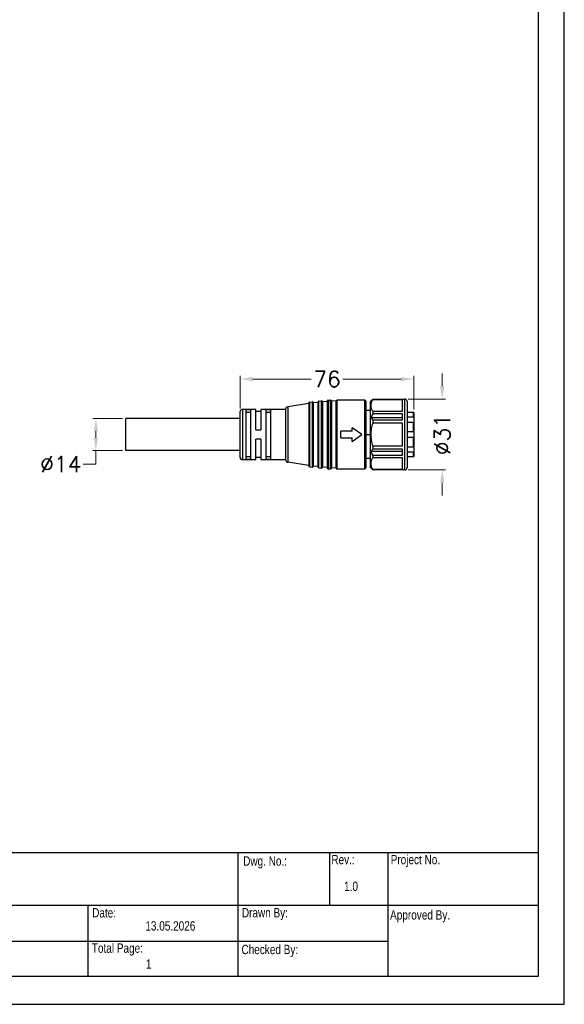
# Model space of a CAD drawing. Header units: millimetres. Extents: x -6552 to -4132, y 482 to 1483.
# Tile 20 of 80: x -5815 to -5577, y 482 to 912. Entities that reach past the tile are written whole.
import ezdxf

# ---------------------------------------------------------------- set-up
doc = ezdxf.new("R2010")
doc.units = ezdxf.units.MM
doc.header["$LTSCALE"] = 16.335
doc.header["$PDMODE"] = 3
doc.header["$PDSIZE"] = 0.3125
doc.layers.get('0').update_dxf_attribs({"linetype": 'CONTINUOUS'})
doc.layers.get('Defpoints').update_dxf_attribs({"linetype": 'CONTINUOUS'})
doc.layers.add('1', color=7, linetype='CONTINUOUS')
doc.layers.add('图框', color=7, linetype='CONTINUOUS')
doc.styles.add('MtXpl_Century_Gothic', font='GOTHIC.TTF')
doc.styles.add('simplex', font='simplex.shx')
doc.dimstyles.new('YanXiu', dxfattribs={"dimtxt": 2.5, "dimasz": 2.2, "dimexe": 0.66, "dimexo": 0.66, "dimgap": 0.66, "dimtad": 0, "dimtoh": 1, "dimdec": 1, "dimdsep": 46, "dimtxsty": 'simplex', "dimcen": 0, "dimclrd": 4, "dimclre": 4, "dimclrt": 42, "dimazin": 2, "dimtfac": 1, "dimtdec": 1, "dimtofl": 0, "dimtmove": 0, "dimatfit": 3, "dimfxl": 1, "dimlwd": 5, "dimlwe": 5, "dimarcsym": 0})

# ---------------------------------------------------------------- blocks, each defined once
blk = doc.blocks.new('*D28')
at = {"color": 4, "lineweight": 5, "transparency": 16777216}
for p, q in [((-5770.24, 737.89), (-5783.27, 737.89)), ((-5781.87, 732.29), (-5781.87, 729.49)), ((-5770.24, 723.89), (-5783.27, 723.89)), ((-5781.87, 723.89), (-5781.87, 717.9)), ((-5781.87, 717.9), (-5787.47, 717.9))]:
    blk.add_line(p, q, dxfattribs=at)
at = {"color": 4, "transparency": 16777216}
for points in [[(-5782.8, 732.29), (-5780.93, 732.29), (-5781.87, 737.89)], [(-5782.8, 729.49), (-5780.93, 729.49), (-5781.87, 723.89)]]:
    blk.add_solid(points, dxfattribs=at)
at = {"layer": 'Defpoints', "color": 0, "transparency": 16777216}
for p in [(-5768.84, 737.89), (-5781.87, 723.89), (-5768.84, 723.89)]:
    blk.add_point(p, dxfattribs=at)
at = {"color": 42, "transparency": 16777216, "insert": (-5797.2, 717.9), "char_height": 7, "attachment_point": 5, "style": 'simplex'}
blk.add_mtext('%%C14', dxfattribs=at)
blk = doc.blocks.new('*D29')
at = {"color": 4, "lineweight": 5, "transparency": 16777216}
for p, q in [((-5630.47, 751.99), (-5630.47, 757.59)), ((-5645.44, 746.39), (-5629.07, 746.39)), ((-5645.44, 715.39), (-5629.07, 715.39)), ((-5630.47, 709.79), (-5630.47, 704.19))]:
    blk.add_line(p, q, dxfattribs=at)
at = {"color": 4, "transparency": 16777216}
for points in [[(-5631.41, 751.99), (-5629.54, 751.99), (-5630.47, 746.39)], [(-5631.41, 709.79), (-5629.54, 709.79), (-5630.47, 715.39)]]:
    blk.add_solid(points, dxfattribs=at)
at = {"layer": 'Defpoints', "color": 0, "transparency": 16777216}
for p in [(-5646.84, 746.39), (-5646.84, 715.39), (-5630.47, 715.39)]:
    blk.add_point(p, dxfattribs=at)
at = {"color": 42, "transparency": 16777216, "insert": (-5630.47, 730.89), "char_height": 7, "attachment_point": 5, "rotation": 90, "style": 'simplex'}
blk.add_mtext('%%C31', dxfattribs=at)
blk = doc.blocks.new('*D30')
at = {"color": 4, "lineweight": 5, "transparency": 16777216}
for p, q in [((-5718.84, 742.29), (-5718.84, 756.54)), ((-5713.24, 755.15), (-5687.74, 755.15)), ((-5648.44, 755.15), (-5673.94, 755.15)), ((-5642.84, 741.89), (-5642.84, 756.54))]:
    blk.add_line(p, q, dxfattribs=at)
at = {"color": 4, "transparency": 16777216}
for points in [[(-5713.24, 756.08), (-5713.24, 754.21), (-5718.84, 755.15)], [(-5648.44, 756.08), (-5648.44, 754.21), (-5642.84, 755.15)]]:
    blk.add_solid(points, dxfattribs=at)
at = {"layer": 'Defpoints', "color": 0, "transparency": 16777216}
for p in [(-5642.84, 755.15), (-5718.84, 740.89), (-5642.84, 740.49)]:
    blk.add_point(p, dxfattribs=at)
at = {"color": 42, "transparency": 16777216, "insert": (-5680.84, 755.15), "char_height": 7, "attachment_point": 5, "style": 'simplex'}
blk.add_mtext('76', dxfattribs=at)
blk = doc.blocks.new('AAXXX')
at = {"layer": '1'}
for p, q in [((-2141.569, 292.634), (-2141.569, 350.671)), ((-2142.534, 349.645), (-2142.534, 293.66)), ((-2222.681, 298.221), (-2142.534, 298.221)), ((-2153.577, 298.221), (-2153.577, 293.66)), ((-2150.21, 298.221), (-2150.21, 296.266)), ((-2148.062, 298.221), (-2148.062, 293.66)), ((-2142.534, 296.266), (-2180.646, 296.266)), ((-2159.104, 296.266), (-2159.104, 293.66)), ((-2180.646, 294.963), (-2148.062, 294.963)), ((-2142.534, 293.66), (-2222.681, 293.66)), ((-2223.646, 292.634), (-2141.569, 292.634))]:
    blk.add_line(p, q, dxfattribs=at)
at = {"layer": '图框', "style": 'MtXpl_Century_Gothic', "width": 0.8}
for s, height, p in [('Dwg. No.:', 0.3436, (-2153.385, 297.737)), ('Rev.:', 0.3436, (-2150.14, 297.788)), ('Project No.', 0.34361, (-2147.957, 297.788)), ('1.0', 0.3436, (-2149.671, 296.806)), ('Date:', 0.3436, (-2158.941, 295.83)), ('Drawn By:', 0.3436, (-2153.432, 295.835)), ('Approved By.', 0.34361, (-2147.978, 295.753)), ('13.05.2026', 0.3436, (-2156.984, 295.348)), ('Total Page:', 0.34361, (-2158.952, 294.53)), ('Checked By:', 0.34361, (-2153.446, 294.48)), ('1', 0.344, (-2156.966, 293.941))]:
    blk.add_text(s, height=height, dxfattribs=at).set_placement(p)

msp = doc.modelspace()

# ---------------------------------------------------------------- linework, layer by layer
at = {"color": 7, "linetype": 'Continuous'}
for p, q in [((-5688.4, 745.03), (-5687.39, 745.15)), ((-5688.4, 716.76), (-5688.4, 745.03)), ((-5687.39, 745.15), (-5687.39, 716.63)), ((-5684.84, 744.94), (-5686.84, 744.71)), ((-5684.84, 744.99), (-5684.84, 716.8)), ((-5684.39, 745.49), (-5683.38, 745.59)), ((-5684.39, 716.3), (-5684.39, 745.49)), ((-5683.38, 745.59), (-5683.38, 716.2)), ((-5680.84, 745.31), (-5682.84, 745.14)), ((-5682.84, 745.14), (-5682.84, 716.65)), ((-5680.84, 745.35), (-5680.84, 716.43)), ((-5680.38, 745.85), (-5679.37, 745.93)), ((-5680.38, 745.85), (-5680.38, 715.93)), ((-5679.37, 715.86), (-5679.37, 745.93)), ((-5676.84, 745.6), (-5678.84, 745.47)), ((-5678.84, 745.47), (-5678.84, 716.32)), ((-5676.84, 716.19), (-5676.84, 745.6)), ((-5664.34, 745.94), (-5676.36, 745.94)), ((-5676.36, 715.84), (-5676.36, 745.94)), ((-5664.34, 715.84), (-5664.34, 745.94)), ((-5663.84, 745.44), (-5663.84, 716.34)), ((-5661.59, 745.64), (-5661.84, 745.39)), ((-5661.84, 716.39), (-5661.84, 745.39)), ((-5660.84, 746.32), (-5647.84, 746.32)), ((-5660.84, 746.32), (-5660.84, 746.1)), ((-5647.84, 746.1), (-5660.84, 746.1)), ((-5647.84, 746.39), (-5646.84, 746.39)), ((-5647.84, 746.32), (-5647.84, 746.39)), ((-5647.84, 741.1), (-5647.84, 746.1)), ((-5646.84, 715.39), (-5646.84, 746.39)), ((-5645.84, 745.39), (-5645.84, 716.39)), ((-5718.84, 720.89), (-5718.84, 740.89)), ((-5717.84, 741.89), (-5717.84, 719.89)), ((-5711.94, 741.89), (-5717.84, 741.89)), ((-5716.34, 741.71), (-5716.34, 720.08)), ((-5714.14, 741.71), (-5716.34, 741.71)), ((-5716.34, 740.69), (-5714.14, 740.69)), ((-5714.14, 720.08), (-5714.14, 741.71)), ((-5711.94, 732.89), (-5711.94, 741.89)), ((-5709.74, 740.89), (-5711.94, 740.89)), ((-5709.74, 741.89), (-5709.74, 732.89)), ((-5698.84, 741.89), (-5709.74, 741.89)), ((-5707.54, 741.71), (-5707.54, 720.08)), ((-5705.34, 741.71), (-5707.54, 741.71)), ((-5707.54, 740.69), (-5705.34, 740.69)), ((-5705.34, 720.08), (-5705.34, 741.71)), ((-5698.84, 719.73), (-5698.84, 742.06)), ((-5688.84, 744.47), (-5698.02, 743.04)), ((-5698.02, 743.04), (-5698.02, 718.74)), ((-5688.84, 744.53), (-5688.84, 717.25)), ((-5686.84, 744.71), (-5686.84, 717.07)), ((-5661.84, 741.39), (-5663.84, 741.39)), ((-5660.84, 741.1), (-5647.84, 741.1)), ((-5660.84, 741.1), (-5660.84, 739.91)), ((-5768.84, 723.89), (-5768.84, 737.89)), ((-5718.84, 737.89), (-5768.84, 737.89)), ((-5661.59, 738.27), (-5647.84, 738.27)), ((-5647.84, 739.91), (-5660.84, 739.91)), ((-5660.84, 737.31), (-5647.84, 737.31)), ((-5660.84, 737.31), (-5660.84, 735.89)), ((-5647.84, 737.31), (-5647.84, 739.91)), ((-5642.84, 740.49), (-5645.84, 740.49)), ((-5643.24, 738.47), (-5645.84, 738.47)), ((-5645.84, 736.37), (-5643.24, 736.37)), ((-5643.24, 740.49), (-5643.24, 738.47)), ((-5643.24, 736.37), (-5643.24, 732.08)), ((-5642.84, 740.49), (-5642.84, 721.29)), ((-5711.94, 732.89), (-5709.74, 732.89)), ((-5669.84, 732.39), (-5674.84, 732.39)), ((-5674.84, 729.39), (-5674.84, 732.39)), ((-5665.55, 730.89), (-5669.84, 733.89)), ((-5669.84, 732.39), (-5669.84, 733.89)), ((-5647.84, 735.89), (-5660.84, 735.89)), ((-5647.84, 725.89), (-5647.84, 735.89)), ((-5643.24, 732.08), (-5645.84, 732.08)), ((-5711.94, 719.89), (-5711.94, 728.89)), ((-5709.74, 728.89), (-5711.94, 728.89)), ((-5709.74, 728.89), (-5709.74, 719.89)), ((-5674.84, 729.39), (-5669.84, 729.39)), ((-5669.84, 727.89), (-5665.55, 730.89)), ((-5669.84, 727.89), (-5669.84, 729.39)), ((-5663.84, 730.89), (-5661.84, 730.89)), ((-5645.84, 729.71), (-5643.24, 729.71)), ((-5643.24, 729.71), (-5643.24, 725.42)), ((-5718.84, 723.89), (-5768.84, 723.89)), ((-5647.84, 723.52), (-5661.59, 723.52)), ((-5660.84, 725.89), (-5647.84, 725.89)), ((-5660.84, 725.89), (-5660.84, 724.48)), ((-5647.84, 724.48), (-5660.84, 724.48)), ((-5647.84, 721.88), (-5647.84, 724.48)), ((-5643.24, 725.42), (-5645.84, 725.42)), ((-5711.94, 719.89), (-5717.84, 719.89)), ((-5714.14, 721.1), (-5716.34, 721.1)), ((-5716.34, 720.08), (-5714.14, 720.08)), ((-5709.74, 720.89), (-5711.94, 720.89)), ((-5698.84, 719.89), (-5709.74, 719.89)), ((-5705.34, 721.1), (-5707.54, 721.1)), ((-5707.54, 720.08), (-5705.34, 720.08)), ((-5661.84, 720.39), (-5663.84, 720.39)), ((-5660.84, 721.88), (-5647.84, 721.88)), ((-5660.84, 721.88), (-5660.84, 720.69)), ((-5647.84, 720.69), (-5660.84, 720.69)), ((-5647.84, 715.69), (-5647.84, 720.69)), ((-5645.84, 723.32), (-5643.24, 723.32)), ((-5645.84, 721.29), (-5642.84, 721.29)), ((-5643.24, 723.32), (-5643.24, 721.29)), ((-5688.84, 717.32), (-5698.02, 718.74)), ((-5688.4, 716.76), (-5687.39, 716.63)), ((-5684.84, 716.85), (-5686.84, 717.07)), ((-5684.39, 716.3), (-5683.38, 716.2)), ((-5680.84, 716.47), (-5682.84, 716.65)), ((-5680.38, 715.93), (-5679.37, 715.86)), ((-5676.84, 716.19), (-5678.84, 716.32)), ((-5676.36, 715.84), (-5664.34, 715.84)), ((-5661.84, 716.39), (-5661.59, 716.14)), ((-5660.84, 715.69), (-5647.84, 715.69)), ((-5660.84, 715.69), (-5660.84, 715.47)), ((-5647.84, 715.47), (-5660.84, 715.47)), ((-5647.84, 715.39), (-5647.84, 715.47)), ((-5646.84, 715.39), (-5647.84, 715.39))]:
    msp.add_line(p, q, dxfattribs=at)
for centre, radius, start, end in [((-5688.34, 744.53), 0.5, 97.155, 180), ((-5687.33, 744.66), 0.5, 6.7465, 96.8275), ((-5684.34, 744.99), 0.5, 95.8509, 180), ((-5683.33, 745.09), 0.5, 5.4436, 95.5246), ((-5680.34, 745.35), 0.5, 94.5498, 180), ((-5679.34, 745.43), 0.5, 4.1435, 94.2245), ((-5676.36, 745.44), 0.5, 90, 162.1284), ((-5664.34, 745.44), 0.5, 0, 90), ((-5646.84, 745.39), 1, 0, 90), ((-5717.84, 740.89), 1, 90, 180), ((-5697.84, 742.06), 1, 100.3275, 180), ((-5717.84, 720.89), 1, 180, 270), ((-5697.84, 719.73), 1, 180, 259.6725), ((-5688.34, 717.25), 0.5, 180, 262.845), ((-5687.33, 717.13), 0.5, 263.1725, 353.2535), ((-5684.34, 716.8), 0.5, 180, 264.1491), ((-5683.33, 716.7), 0.5, 264.4754, 354.5564), ((-5680.34, 716.43), 0.5, 180, 265.4502), ((-5679.34, 716.36), 0.5, 265.7755, 355.8565), ((-5676.36, 716.34), 0.5, 197.8716, 270), ((-5664.34, 716.34), 0.5, 270, 0), ((-5646.84, 716.39), 1, 270, 0)]:
    msp.add_arc(centre, radius, start, end, dxfattribs=at)
for points, knots in [([(-5660.84, 746.1), (-5660.97, 745.89), (-5661.22, 745.48), (-5661.51, 744.84), (-5661.69, 744.19), (-5661.76, 743.54), (-5661.7, 742.9), (-5661.51, 742.27), (-5661.22, 741.67), (-5660.97, 741.29), (-5660.84, 741.1)], [0, 0, 0, 0, 0.137108, 0.267156, 0.390911, 0.51031, 0.628227, 0.747728, 0.871221, 1, 1, 1, 1]), ([(-5661.59, 745.64), (-5661.53, 745.7), (-5661.29, 745.94), (-5661.03, 746.16), (-5660.84, 746.32)], [0, 0, 0, 0, 0.243207, 1, 1, 1, 1]), ([(-5661.59, 738.27), (-5661.53, 738.19), (-5661.29, 737.86), (-5661.04, 737.54), (-5660.84, 737.31)], [0, 0, 0, 0, 0.246315, 1, 1, 1, 1]), ([(-5660.84, 735.89), (-5661.12, 735.09), (-5661.46, 733.86), (-5661.7, 732.17), (-5661.76, 730.89), (-5661.7, 729.62), (-5661.46, 727.93), (-5661.12, 726.7), (-5660.84, 725.89)], [0, 0, 0, 0, 0.249881, 0.374937, 0.5, 0.625063, 0.750119, 1, 1, 1, 1]), ([(-5660.84, 724.48), (-5660.9, 724.4), (-5661.16, 724.09), (-5661.41, 723.77), (-5661.59, 723.52)], [0, 0, 0, 0, 0.253652, 1, 1, 1, 1]), ([(-5660.84, 720.69), (-5660.97, 720.5), (-5661.22, 720.12), (-5661.51, 719.52), (-5661.7, 718.89), (-5661.76, 718.25), (-5661.69, 717.6), (-5661.51, 716.95), (-5661.22, 716.3), (-5660.97, 715.89), (-5660.84, 715.69)], [0, 0, 0, 0, 0.128779, 0.252271, 0.371773, 0.48969, 0.609089, 0.732844, 0.862891, 1, 1, 1, 1]), ([(-5660.84, 715.47), (-5660.9, 715.52), (-5661.16, 715.74), (-5661.41, 715.97), (-5661.59, 716.14)], [0, 0, 0, 0, 0.256645, 1, 1, 1, 1])]:
    msp.add_open_spline(points, degree=3, knots=knots, dxfattribs=at)
for points in [[(-5660.84, 739.91), (-5661.11, 739.37), (-5661.36, 738.82), (-5661.59, 738.27)], [(-5660.84, 721.88), (-5661.11, 722.42), (-5661.36, 722.96), (-5661.59, 723.52)]]:
    msp.add_open_spline(points, degree=3, dxfattribs=at)

# ---------------------------------------------------------------- block references
at = {"xscale": 11.88, "yscale": 11.88, "zscale": 11.88}
msp.add_blockref('AAXXX', (19864.72, -2994.75), dxfattribs=at)

# ---------------------------------------------------------------- dimensions: what is measured, and where the dimension line sits
dim = msp.add_linear_dim(base=(-5642.84, 755.15), p1=(-5718.84, 740.89), p2=(-5642.84, 740.49), dimstyle='YanXiu', override={"dimtxt": 7, "dimasz": 5.6, "dimexe": 1.3993, "dimexo": 1.3993, "dimgap": 1.3993})
dim.commit()
dim.dimension.update_dxf_attribs({"geometry": '*D30', "text_midpoint": (-5680.84, 755.15)})
dim = msp.add_linear_dim(base=(-5630.47, 715.39), p1=(-5646.84, 746.39), p2=(-5646.84, 715.39), angle=90, text='%%C<>', dimstyle='YanXiu', override={"dimtxt": 7, "dimasz": 5.6, "dimexe": 1.3993, "dimexo": 1.3993, "dimgap": 1.3993})
dim.commit()
dim.dimension.update_dxf_attribs({"geometry": '*D29', "text_midpoint": (-5630.47, 730.89)})
dim = msp.add_linear_dim(base=(-5781.87, 723.89), p1=(-5768.84, 737.89), p2=(-5768.84, 723.89), angle=90, text='%%C<>', dimstyle='YanXiu', override={"dimtxt": 7, "dimasz": 5.6, "dimexe": 1.3993, "dimexo": 1.3993, "dimgap": 1.3993})
dim.commit()
dim.dimension.update_dxf_attribs({"geometry": '*D28', "text_midpoint": (-5797.2, 717.9), "dimtype": 160})

doc.saveas('drawing.dxf')
